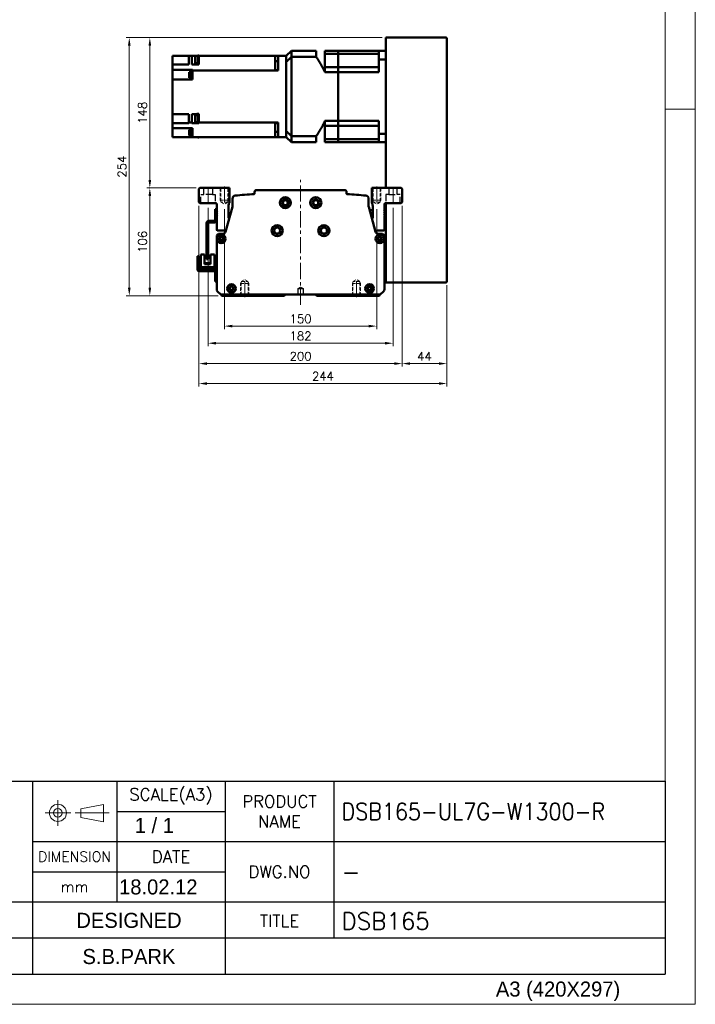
# Model space of a CAD drawing. Header units: millimetres. Extents: x 46547 to 49038, y 6223 to 10291.
# Tile 4 of 5: x 48373 to 49038, y 8529 to 9498. Entities that reach past the tile are written whole.
import ezdxf
from ezdxf.enums import TextEntityAlignment as Align

# ---------------------------------------------------------------- set-up
doc = ezdxf.new("R2010")
doc.units = ezdxf.units.MM
doc.header["$LTSCALE"] = 0.5
for name, pattern in [('CENTER', [50.8, 31.75, -6.35, 6.35, -6.35]), ('HIDDEN', [9.525, 6.35, -3.175]), ('HIDDENX2', [19.05, 12.7, -6.35])]:
    doc.linetypes.add(name, pattern=pattern)
doc.layers.get('0').update_dxf_attribs({"lineweight": 20})
doc.layers.add('1', color=1, linetype='CENTER', lineweight=13)
doc.layers.add('외형선(ISO)', color=7, linetype='Continuous', lineweight=50)
doc.layers.add('2', color=2, linetype='HIDDENX2')
doc.layers.add('3', color=3, linetype='Continuous')
doc.styles.add('ACISOGDT', font='amgdt.shx')
doc.styles.add('DSR TEXT', font='romans.shx', dxfattribs={"bigfont": 'whgtxt.shx'})
doc.styles.get("Standard").update_dxf_attribs({"font": 'romans.shx', "bigfont": 'whgtxt.shx'})
doc.dimstyles.new('DSR', dxfattribs={"dimscale": 2, "dimtxt": 3, "dimasz": 3, "dimexe": 0.5, "dimexo": 0.5, "dimgap": 0.5, "dimtad": 1, "dimdsep": 46, "dimtxsty": 'Standard', "dimcen": 2.5, "dimclrd": 4, "dimclre": 4, "dimclrt": 2, "dimadec": 0, "dimazin": 2, "dimtfac": 1, "dimtmove": 0, "dimatfit": 3, "dimfxl": 0, "dimlwd": -1, "dimlwe": -1, "dimarcsym": 0})

# ---------------------------------------------------------------- blocks, each defined once
blk = doc.blocks.new('A$C13F00394')
for p, q in [((109.11, 28.14), (105.34, 27.43)), ((109.11, 25.3), (109.11, 28.14)), ((105.34, 27.43), (105.34, 26.01)), ((105.34, 26.01), (109.11, 25.3))]:
    blk.add_line(p, q)
for radius in [1.42, 0.71]:
    blk.add_circle((101.56, 26.76), radius)
at = {"layer": '1'}
for p, q in [((101.56, 28.89), (101.56, 24.63)), ((103.69, 26.76), (99.44, 26.76)), ((104.41, 26.76), (110.04, 26.76))]:
    blk.add_line(p, q, dxfattribs=at)
at = {"layer": '3'}
for p, q in [((0, 32), (202.32, 32)), ((97.32, 32), (97.32, 12)), ((111.32, 32), (111.32, 12)), ((129.32, 32), (129.32, 0)), ((147.32, 32), (147.32, 6)), ((202.32, 32), (202.32, 0)), ((111.32, 27), (129.32, 27)), ((97.32, 22), (202.32, 22)), ((97.32, 17), (129.32, 17)), ((0, 12), (129.32, 12)), ((97.32, 12), (97.32, 0)), ((129.32, 12), (202.32, 12)), ((97.32, 6), (43.43, 6)), ((129.32, 6), (97.32, 6)), ((202.32, 6), (129.32, 6)), ((0, 0), (202.32, 0))]:
    blk.add_line(p, q, dxfattribs=at)
at = {"color": 7, "style": 'ACISOGDT'}
blk.add_text('DESIGNED', height=2.5, dxfattribs=at).set_placement((113.35, 8.93), align=Align.MIDDLE_CENTER)
at = {"color": 7, "attachment_point": 5, "style": 'DSR TEXT'}
for s, insert, char_height in [('SCALE(A3)', (120.32, 29.5), 2), ('PRODUCT\\PNAME', (138.32, 27), 2), ('DIMENSION', (104.32, 19.5), 1.7), ('DATE', (120.32, 19.5), 2), ('DWG.NO', (138.32, 17), 2), ('mm', (104.32, 14.5), 1.8), ('TITLE', (138.32, 8.83), 2)]:
    blk.add_mtext(s, dxfattribs=dict(at, insert=insert, char_height=char_height))
blk = doc.blocks.new('A$C1C1952E1')
at = {"color": 1}
blk.add_lwpolyline([(0, 0), (420, 0), (420, 297), (0, 297)], close=True, dxfattribs=at)
at = {"color": 3}
blk.add_lwpolyline([(5, 5), (415, 5), (415, 292), (5, 292)], close=True, dxfattribs=at)
at = {"color": 7, "style": 'ACISOGDT'}
blk.add_text('A3 (420X297)', height=2.5, dxfattribs=at).set_placement((386.91, 1.28))
blk = doc.blocks.new('*D117')
at = {"color": 1, "linetype": 'ByBlock'}
for p, q in [((48574.53, 9311.7), (48574.53, 9193.46)), ((48724.53, 9311.7), (48724.53, 9193.46)), ((48582.33, 9196.46), (48716.73, 9196.46))]:
    blk.add_line(p, q, dxfattribs=at)
at = {"color": 1}
for points in [[(48582.33, 9197.76), (48582.33, 9195.16), (48574.53, 9196.46)], [(48716.73, 9197.76), (48716.73, 9195.16), (48724.53, 9196.46)]]:
    blk.add_solid(points, dxfattribs=at)
at = {"layer": 'Defpoints', "color": 0}
for p in [(48574.53, 9315.3), (48724.53, 9315.3), (48724.53, 9196.46)]:
    blk.add_point(p, dxfattribs=at)
at = {"color": 3, "insert": (48649.53, 9203.66), "char_height": 8.4, "attachment_point": 5, "style": 'DSR TEXT'}
blk.add_mtext('150', dxfattribs=at)
blk = doc.blocks.new('*D118')
at = {"color": 1, "linetype": 'ByBlock'}
for p, q in [((48558.53, 9312.83), (48558.53, 9176.63)), ((48740.53, 9312.83), (48740.53, 9176.63)), ((48566.33, 9179.63), (48732.73, 9179.63))]:
    blk.add_line(p, q, dxfattribs=at)
at = {"color": 1}
for points in [[(48566.33, 9180.93), (48566.33, 9178.33), (48558.53, 9179.63)], [(48732.73, 9180.93), (48732.73, 9178.33), (48740.53, 9179.63)]]:
    blk.add_solid(points, dxfattribs=at)
at = {"layer": 'Defpoints', "color": 0}
for p in [(48558.53, 9316.43), (48740.53, 9316.43), (48740.53, 9179.63)]:
    blk.add_point(p, dxfattribs=at)
at = {"color": 3, "insert": (48649.53, 9186.83), "char_height": 8.4, "attachment_point": 5, "style": 'DSR TEXT'}
blk.add_mtext('182', dxfattribs=at)
blk = doc.blocks.new('*D119')
at = {"color": 1, "linetype": 'ByBlock'}
for p, q in [((48549.53, 9314.83), (48549.53, 9156.57)), ((48749.53, 9314.83), (48749.53, 9156.57)), ((48557.33, 9159.57), (48741.73, 9159.57))]:
    blk.add_line(p, q, dxfattribs=at)
at = {"color": 1}
for points in [[(48557.33, 9160.87), (48557.33, 9158.27), (48549.53, 9159.57)], [(48741.73, 9160.87), (48741.73, 9158.27), (48749.53, 9159.57)]]:
    blk.add_solid(points, dxfattribs=at)
at = {"layer": 'Defpoints', "color": 0}
for p in [(48549.53, 9318.43), (48749.53, 9318.43), (48749.53, 9159.57)]:
    blk.add_point(p, dxfattribs=at)
at = {"color": 3, "insert": (48649.53, 9166.77), "char_height": 8.4, "attachment_point": 5, "style": 'DSR TEXT'}
blk.add_mtext('200', dxfattribs=at)
blk = doc.blocks.new('*D120')
at = {"color": 1, "linetype": 'ByBlock'}
for p, q in [((48749.53, 9314.83), (48749.53, 9156.57)), ((48793.53, 9236.83), (48793.53, 9156.57)), ((48757.33, 9159.57), (48785.73, 9159.57))]:
    blk.add_line(p, q, dxfattribs=at)
at = {"color": 1}
for points in [[(48757.33, 9160.87), (48757.33, 9158.27), (48749.53, 9159.57)], [(48785.73, 9160.87), (48785.73, 9158.27), (48793.53, 9159.57)]]:
    blk.add_solid(points, dxfattribs=at)
at = {"layer": 'Defpoints', "color": 0}
for p in [(48749.53, 9318.43), (48793.53, 9240.43), (48793.53, 9159.57)]:
    blk.add_point(p, dxfattribs=at)
at = {"color": 3, "insert": (48771.53, 9166.77), "char_height": 8.4, "attachment_point": 5, "style": 'DSR TEXT'}
blk.add_mtext('44', dxfattribs=at)
blk = doc.blocks.new('*D121')
at = {"color": 1, "linetype": 'ByBlock'}
for p, q in [((48549.53, 9314.83), (48549.53, 9136.94)), ((48793.53, 9236.83), (48793.53, 9136.94)), ((48557.33, 9139.94), (48785.73, 9139.94))]:
    blk.add_line(p, q, dxfattribs=at)
at = {"color": 1}
for points in [[(48557.33, 9141.24), (48557.33, 9138.64), (48549.53, 9139.94)], [(48785.73, 9141.24), (48785.73, 9138.64), (48793.53, 9139.94)]]:
    blk.add_solid(points, dxfattribs=at)
at = {"layer": 'Defpoints', "color": 0}
for p in [(48549.53, 9318.43), (48793.53, 9240.43), (48793.53, 9139.94)]:
    blk.add_point(p, dxfattribs=at)
at = {"color": 3, "insert": (48671.53, 9147.14), "char_height": 8.4, "attachment_point": 5, "style": 'DSR TEXT'}
blk.add_mtext('244', dxfattribs=at)
blk = doc.blocks.new('*D122')
at = {"color": 1, "linetype": 'ByBlock'}
for p, q in [((48546.93, 9332.43), (48498.18, 9332.43)), ((48501.18, 9324.63), (48501.18, 9234.23)), ((48568.43, 9226.43), (48498.18, 9226.43))]:
    blk.add_line(p, q, dxfattribs=at)
at = {"color": 1}
for points in [[(48499.88, 9324.63), (48502.48, 9324.63), (48501.18, 9332.43)], [(48499.88, 9234.23), (48502.48, 9234.23), (48501.18, 9226.43)]]:
    blk.add_solid(points, dxfattribs=at)
at = {"layer": 'Defpoints', "color": 0}
for p in [(48550.53, 9332.43), (48501.18, 9226.43), (48572.03, 9226.43)]:
    blk.add_point(p, dxfattribs=at)
at = {"color": 3, "insert": (48493.98, 9279.43), "char_height": 8.4, "attachment_point": 5, "rotation": 90, "style": 'DSR TEXT'}
blk.add_mtext('106', dxfattribs=at)
blk = doc.blocks.new('*D123')
at = {"color": 1, "linetype": 'ByBlock'}
for p, q in [((48729.93, 9480.43), (48498.18, 9480.43)), ((48501.18, 9340.23), (48501.18, 9472.63)), ((48546.93, 9332.43), (48498.18, 9332.43))]:
    blk.add_line(p, q, dxfattribs=at)
at = {"color": 1}
for points in [[(48499.88, 9472.63), (48502.48, 9472.63), (48501.18, 9480.43)], [(48499.88, 9340.23), (48502.48, 9340.23), (48501.18, 9332.43)]]:
    blk.add_solid(points, dxfattribs=at)
at = {"layer": 'Defpoints', "color": 0}
for p in [(48501.18, 9480.43), (48733.53, 9480.43), (48550.53, 9332.43)]:
    blk.add_point(p, dxfattribs=at)
at = {"color": 3, "insert": (48493.98, 9406.43), "char_height": 8.4, "attachment_point": 5, "rotation": 90, "style": 'DSR TEXT'}
blk.add_mtext('148', dxfattribs=at)
blk = doc.blocks.new('*D124')
at = {"color": 1, "linetype": 'ByBlock'}
for p, q in [((48729.93, 9480.43), (48477.95, 9480.43)), ((48480.95, 9472.63), (48480.95, 9234.23)), ((48568.43, 9226.43), (48477.95, 9226.43))]:
    blk.add_line(p, q, dxfattribs=at)
at = {"color": 1}
for points in [[(48479.65, 9472.63), (48482.25, 9472.63), (48480.95, 9480.43)], [(48479.65, 9234.23), (48482.25, 9234.23), (48480.95, 9226.43)]]:
    blk.add_solid(points, dxfattribs=at)
at = {"layer": 'Defpoints', "color": 0}
for p in [(48733.53, 9480.43), (48480.95, 9226.43), (48572.03, 9226.43)]:
    blk.add_point(p, dxfattribs=at)
at = {"color": 3, "insert": (48473.75, 9353.43), "char_height": 8.4, "attachment_point": 5, "rotation": 90, "style": 'DSR TEXT'}
blk.add_mtext('254', dxfattribs=at)

msp = doc.modelspace()

# ---------------------------------------------------------------- linework, layer by layer
at = {"color": 1}
msp.add_line((49038.06932, 9409.88267), (49008.40982, 9409.88267), dxfattribs=at)
at = {"color": 2, "linetype": 'HIDDEN'}
for p, q in [((48570.5296, 9332.42682), (48570.5296, 9320.42682)), ((48571.1296, 9331.82682), (48570.5296, 9332.42682)), ((48577.9296, 9331.82682), (48578.5296, 9332.42682)), ((48578.5296, 9332.42682), (48578.5296, 9320.42682)), ((48720.5296, 9332.42682), (48720.5296, 9320.42682)), ((48721.1296, 9331.82682), (48720.5296, 9332.42682)), ((48727.9296, 9331.82682), (48728.5296, 9332.42682)), ((48728.5296, 9332.42682), (48728.5296, 9320.42682)), ((48577.9296, 9331.82682), (48571.1296, 9331.82682)), ((48571.1296, 9331.82682), (48571.1296, 9318.42682)), ((48577.9296, 9331.82682), (48577.9296, 9318.42682)), ((48727.9296, 9331.82682), (48721.1296, 9331.82682)), ((48721.1296, 9331.82682), (48721.1296, 9318.42682)), ((48727.9296, 9331.82682), (48727.9296, 9318.42682)), ((48578.5296, 9320.42682), (48570.5296, 9320.42682)), ((48570.5296, 9320.42682), (48571.1296, 9319.38759)), ((48577.9296, 9318.42682), (48571.1296, 9318.42682)), ((48571.1296, 9318.42682), (48574.5296, 9316.46383)), ((48577.9296, 9318.42682), (48574.5296, 9316.46383)), ((48578.5296, 9320.42682), (48577.9296, 9319.38759)), ((48728.5296, 9320.42682), (48720.5296, 9320.42682)), ((48720.5296, 9320.42682), (48721.1296, 9319.38759)), ((48727.9296, 9318.42682), (48721.1296, 9318.42682)), ((48721.1296, 9318.42682), (48724.5296, 9316.46383)), ((48727.9296, 9318.42682), (48724.5296, 9316.46383)), ((48728.5296, 9320.42682), (48727.9296, 9319.38759)), ((48590.5296, 9238.42682), (48591.1296, 9239.46605)), ((48590.5296, 9238.42682), (48598.5296, 9238.42682)), ((48590.5296, 9226.42682), (48590.5296, 9238.42682)), ((48591.1296, 9240.42682), (48594.5296, 9242.38981)), ((48591.1296, 9240.42682), (48597.9296, 9240.42682)), ((48591.1296, 9227.02682), (48591.1296, 9240.42682)), ((48597.9296, 9240.42682), (48594.5296, 9242.38981)), ((48597.9296, 9227.02682), (48597.9296, 9240.42682)), ((48598.5296, 9238.42682), (48597.9296, 9239.46605)), ((48598.5296, 9226.42682), (48598.5296, 9238.42682)), ((48700.5296, 9238.42682), (48701.1296, 9239.46605)), ((48708.5296, 9238.42682), (48700.5296, 9238.42682)), ((48700.5296, 9226.42682), (48700.5296, 9238.42682)), ((48701.1296, 9240.42682), (48704.5296, 9242.38981)), ((48707.9296, 9240.42682), (48701.1296, 9240.42682)), ((48701.1296, 9227.02682), (48701.1296, 9240.42682)), ((48707.9296, 9240.42682), (48704.5296, 9242.38981)), ((48707.9296, 9227.02682), (48707.9296, 9240.42682)), ((48708.5296, 9238.42682), (48707.9296, 9239.46605)), ((48708.5296, 9226.42682), (48708.5296, 9238.42682)), ((48591.1296, 9227.02682), (48590.5296, 9226.42682)), ((48591.1296, 9227.02682), (48597.9296, 9227.02682)), ((48597.9296, 9227.02682), (48598.5296, 9226.42682)), ((48701.1296, 9227.02682), (48700.5296, 9226.42682)), ((48707.9296, 9227.02682), (48701.1296, 9227.02682)), ((48707.9296, 9227.02682), (48708.5296, 9226.42682))]:
    msp.add_line(p, q, dxfattribs=at)
at = {"color": 1, "linetype": 'CENTER'}
for p, q in [((48574.5296, 9333.86236), (48574.5296, 9315.29766)), ((48724.5296, 9333.86236), (48724.5296, 9315.29766)), ((48594.5296, 9224.99127), (48594.5296, 9243.55598)), ((48704.5296, 9224.99127), (48704.5296, 9243.55598))]:
    msp.add_line(p, q, dxfattribs=at)
at = {"layer": '1'}
for p, q in [((48558.5296, 9316.42682), (48558.5296, 9333.42682)), ((48649.5296, 9217.42682), (48649.5296, 9340.42682)), ((48740.5296, 9316.42682), (48740.5296, 9333.42682))]:
    msp.add_line(p, q, dxfattribs=at)
at = {"layer": '2'}
for p, q in [((48554.2796, 9325.92682), (48554.2796, 9332.42682)), ((48562.7796, 9332.42682), (48562.7796, 9325.92682)), ((48736.2796, 9332.42682), (48736.2796, 9325.92682)), ((48744.7796, 9325.92682), (48744.7796, 9332.42682)), ((48551.5296, 9325.92682), (48554.2796, 9325.92682)), ((48551.5296, 9317.42682), (48551.5296, 9325.92682)), ((48562.7796, 9325.92682), (48554.2796, 9325.92682)), ((48562.7796, 9325.92682), (48565.5296, 9325.92682)), ((48565.5296, 9325.92682), (48565.5296, 9317.42682)), ((48736.2796, 9325.92682), (48733.5296, 9325.92682)), ((48733.5296, 9325.92682), (48733.5296, 9317.42682)), ((48736.2796, 9325.92682), (48744.7796, 9325.92682)), ((48747.5296, 9325.92682), (48744.7796, 9325.92682)), ((48747.5296, 9317.42682), (48747.5296, 9325.92682)), ((48647.0296, 9233.42682), (48649.5296, 9234.92897)), ((48647.0296, 9227.42682), (48647.0296, 9233.42682)), ((48647.0296, 9233.42682), (48652.0296, 9233.42682)), ((48649.5296, 9234.92897), (48652.0296, 9233.42682)), ((48652.0296, 9233.42682), (48652.0296, 9227.42682))]:
    msp.add_line(p, q, dxfattribs=at)
at = {"layer": '3'}
for p in [(49008.40982, 8748.47582), (47808.28287, 8558.65502)]:
    msp.add_line(p, (49008.40982, 8558.65502), dxfattribs=at)
at = {"layer": '외형선(ISO)'}
for p, q in [((48792.5296, 9480.42682), (48733.5296, 9480.42682)), ((48733.5296, 9479.42682), (48733.5296, 9480.42682)), ((48733.5296, 9332.42682), (48733.5296, 9479.42682)), ((48793.5296, 9240.42682), (48793.5296, 9479.42682)), ((48523.5296, 9462.42682), (48539.5296, 9462.42682)), ((48523.5296, 9458.02682), (48523.5296, 9462.42682)), ((48523.5296, 9458.02682), (48523.5296, 9454.02682)), ((48542.5296, 9462.42682), (48539.5296, 9462.42682)), ((48539.5296, 9454.02682), (48539.5296, 9462.42682)), ((48547.5296, 9462.42682), (48542.5296, 9462.42682)), ((48542.5296, 9462.42682), (48542.5296, 9454.02682)), ((48545.9296, 9455.34672), (48545.9296, 9462.34672)), ((48548.5296, 9462.34672), (48545.9296, 9462.34672)), ((48547.5296, 9462.42682), (48548.5296, 9462.42682)), ((48547.5296, 9462.42682), (48547.5296, 9462.34672)), ((48548.5296, 9455.04672), (48548.5296, 9462.64672)), ((48549.5296, 9462.64672), (48548.5296, 9462.64672)), ((48549.5296, 9462.64672), (48549.5296, 9462.42682)), ((48549.5296, 9462.42682), (48624.5296, 9462.42682)), ((48549.5296, 9453.98776), (48549.5296, 9462.42682)), ((48624.5296, 9462.42682), (48624.5296, 9453.87067)), ((48627.5296, 9462.42682), (48624.5296, 9462.42682)), ((48627.5296, 9462.42682), (48635.5296, 9462.42682)), ((48627.5296, 9455.42682), (48627.5296, 9462.42682)), ((48635.5296, 9462.42682), (48640.5296, 9467.42682)), ((48635.5296, 9462.42682), (48635.5296, 9462.33873)), ((48635.5296, 9462.33873), (48635.5296, 9456.53385)), ((48640.5296, 9461.42942), (48640.5296, 9467.42682)), ((48664.9796, 9467.42682), (48640.5296, 9467.42682)), ((48664.9796, 9461.42942), (48640.5296, 9461.42942)), ((48640.5296, 9383.42422), (48640.5296, 9461.42942)), ((48664.9796, 9467.42682), (48664.9796, 9461.42942)), ((48673.5296, 9467.42682), (48673.5296, 9464.47904)), ((48686.5296, 9467.42682), (48673.5296, 9467.42682)), ((48673.5296, 9451.28182), (48673.5296, 9464.47904)), ((48686.5296, 9464.47904), (48673.5296, 9464.47904)), ((48686.5296, 9467.42682), (48726.5296, 9467.42682)), ((48686.5296, 9464.47904), (48686.5296, 9467.42682)), ((48686.5296, 9467.42682), (48686.5296, 9464.47904)), ((48726.5296, 9464.47904), (48686.5296, 9464.47904)), ((48686.5296, 9457.78182), (48686.5296, 9464.47904)), ((48686.5296, 9457.78182), (48686.5296, 9464.47904)), ((48726.5296, 9467.42682), (48726.5296, 9459.01917)), ((48733.5296, 9467.42682), (48726.5296, 9467.42682)), ((48726.5296, 9446.42682), (48726.5296, 9459.01917)), ((48733.5296, 9459.01917), (48726.5296, 9459.01917)), ((48539.5296, 9454.02682), (48523.5296, 9454.02682)), ((48523.5296, 9453.87067), (48523.5296, 9454.02682)), ((48523.5296, 9453.87067), (48523.5296, 9448.79393)), ((48543.0296, 9448.79393), (48523.5296, 9448.79393)), ((48523.5296, 9443.62682), (48523.5296, 9448.79393)), ((48547.5296, 9454.02682), (48542.5296, 9454.02682)), ((48543.0296, 9448.79393), (48543.0296, 9448.75949)), ((48543.0296, 9448.09301), (48543.0296, 9448.75949)), ((48548.5296, 9455.34672), (48545.9296, 9455.34672)), ((48547.5296, 9454.02682), (48547.5296, 9455.34672)), ((48547.5296, 9454.02682), (48547.5296, 9453.98776)), ((48547.5296, 9453.98776), (48549.5296, 9453.98776)), ((48549.5296, 9455.04672), (48548.5296, 9455.04672)), ((48627.5296, 9457.2911), (48624.5296, 9457.2911)), ((48624.5296, 9448.75949), (48624.5296, 9453.87067)), ((48624.5296, 9448.75949), (48624.5296, 9448.09301)), ((48627.5296, 9448.5037), (48624.5296, 9448.5037)), ((48627.5296, 9448.08439), (48627.5296, 9455.42682)), ((48635.5296, 9456.53385), (48635.5296, 9456.4305)), ((48635.5296, 9456.4305), (48635.5296, 9388.42314)), ((48635.5296, 9455.42682), (48635.5296, 9389.42682)), ((48673.5296, 9451.28182), (48673.5296, 9446.42682)), ((48686.5296, 9451.28182), (48673.5296, 9451.28182)), ((48686.5296, 9451.28182), (48686.5296, 9457.78182)), ((48686.5296, 9451.28182), (48686.5296, 9457.78182)), ((48686.5296, 9446.42682), (48686.5296, 9451.28182)), ((48726.5296, 9451.28182), (48686.5296, 9451.28182)), ((48686.5296, 9451.28182), (48686.5296, 9446.42682)), ((48523.5296, 9443.62682), (48523.5296, 9439.12682)), ((48543.0296, 9439.12682), (48523.5296, 9439.12682)), ((48523.5296, 9405.22682), (48523.5296, 9439.12682)), ((48539.8296, 9440.87539), (48539.8296, 9446.37539)), ((48539.8296, 9446.37539), (48541.8296, 9446.37539)), ((48539.8296, 9440.87539), (48541.8296, 9440.87539)), ((48541.8296, 9440.67539), (48541.8296, 9446.57539)), ((48541.8296, 9446.57539), (48542.5296, 9446.57539)), ((48541.8296, 9440.67539), (48542.5296, 9440.67539)), ((48542.5296, 9440.62539), (48542.5296, 9446.62539)), ((48542.5296, 9446.62539), (48543.0296, 9446.62539)), ((48542.5296, 9440.62539), (48543.0296, 9440.62539)), ((48624.5296, 9448.09301), (48543.0296, 9448.09301)), ((48543.0296, 9448.09301), (48543.0296, 9439.12682)), ((48624.5296, 9448.09301), (48624.5296, 9448.08439)), ((48627.5296, 9448.08439), (48624.5296, 9448.08439)), ((48686.5296, 9446.42682), (48673.5296, 9446.42682)), ((48686.5296, 9398.42682), (48686.5296, 9446.42682)), ((48686.5296, 9446.42682), (48726.5296, 9446.42682)), ((48686.5296, 9398.42682), (48686.5296, 9446.42682)), ((48523.5296, 9405.22682), (48539.5296, 9405.22682)), ((48523.5296, 9405.22682), (48523.5296, 9401.22682)), ((48523.5296, 9396.10488), (48523.5296, 9401.22682)), ((48539.5296, 9405.22682), (48539.5296, 9396.76063)), ((48542.5296, 9405.22682), (48542.5296, 9396.76063)), ((48547.5296, 9405.22682), (48542.5296, 9405.22682)), ((48545.9296, 9397.2162), (48545.9296, 9404.2162)), ((48548.5296, 9404.2162), (48545.9296, 9404.2162)), ((48547.5296, 9405.22824), (48547.5296, 9405.22682)), ((48547.5296, 9405.22824), (48549.5296, 9405.22824)), ((48547.5296, 9404.2162), (48547.5296, 9405.22682)), ((48548.5296, 9396.9162), (48548.5296, 9404.5162)), ((48549.5296, 9404.5162), (48548.5296, 9404.5162)), ((48549.5296, 9401.99013), (48549.5296, 9405.22824)), ((48549.5296, 9401.99013), (48549.5296, 9399.44228)), ((48539.5296, 9396.10488), (48523.5296, 9396.10488)), ((48523.5296, 9396.09415), (48523.5296, 9396.10488)), ((48523.5296, 9396.09415), (48523.5296, 9391.32682)), ((48543.0296, 9391.32682), (48523.5296, 9391.32682)), ((48523.5296, 9391.32682), (48523.5296, 9386.82682)), ((48542.5296, 9396.76063), (48539.5296, 9396.76063)), ((48539.5296, 9396.10488), (48539.5296, 9396.76063)), ((48542.5296, 9396.76063), (48542.5296, 9396.10488)), ((48547.5296, 9396.10488), (48542.5296, 9396.10488)), ((48543.0296, 9391.32682), (48543.0296, 9390.98297)), ((48543.0296, 9382.42682), (48543.0296, 9390.98297)), ((48548.5296, 9397.2162), (48545.9296, 9397.2162)), ((48547.5296, 9397.2162), (48547.5296, 9396.10488)), ((48547.5296, 9396.10488), (48547.5296, 9396.10219)), ((48549.5296, 9396.10219), (48547.5296, 9396.10219)), ((48549.5296, 9396.9162), (48548.5296, 9396.9162)), ((48549.5296, 9396.76063), (48549.5296, 9399.44228)), ((48624.5296, 9396.76063), (48549.5296, 9396.76063)), ((48549.5296, 9396.10219), (48549.5296, 9396.76063)), ((48624.5296, 9396.76925), (48624.5296, 9396.76063)), ((48624.5296, 9396.76925), (48627.5296, 9396.76925)), ((48624.5296, 9396.76063), (48624.5296, 9396.09415)), ((48624.5296, 9396.34994), (48627.5296, 9396.34994)), ((48624.5296, 9390.98297), (48624.5296, 9396.09415)), ((48624.5296, 9390.98297), (48624.5296, 9382.42682)), ((48627.5296, 9389.42682), (48627.5296, 9396.76925)), ((48673.5296, 9398.42682), (48673.5296, 9393.57182)), ((48686.5296, 9398.42682), (48673.5296, 9398.42682)), ((48673.5296, 9393.57182), (48673.5296, 9380.3746)), ((48686.5296, 9393.57182), (48673.5296, 9393.57182)), ((48686.5296, 9393.57182), (48686.5296, 9398.42682)), ((48686.5296, 9398.42682), (48726.5296, 9398.42682)), ((48686.5296, 9398.42682), (48686.5296, 9393.57182)), ((48686.5296, 9387.07182), (48686.5296, 9393.57182)), ((48726.5296, 9393.57182), (48686.5296, 9393.57182)), ((48686.5296, 9387.07182), (48686.5296, 9393.57182)), ((48726.5296, 9385.83447), (48726.5296, 9398.42682)), ((48523.5296, 9382.42682), (48523.5296, 9386.82682)), ((48543.0296, 9382.42682), (48523.5296, 9382.42682)), ((48539.8296, 9384.11588), (48539.8296, 9389.61588)), ((48539.8296, 9389.61588), (48541.8296, 9389.61588)), ((48539.8296, 9384.11588), (48541.8296, 9384.11588)), ((48541.8296, 9383.91588), (48541.8296, 9389.81588)), ((48541.8296, 9389.81588), (48542.5296, 9389.81588)), ((48541.8296, 9383.91588), (48542.5296, 9383.91588)), ((48542.5296, 9383.86588), (48542.5296, 9389.86588)), ((48542.5296, 9389.86588), (48543.0296, 9389.86588)), ((48542.5296, 9383.86588), (48543.0296, 9383.86588)), ((48624.5296, 9382.42682), (48543.0296, 9382.42682)), ((48548.5296, 9382.20692), (48548.5296, 9382.42682)), ((48549.5296, 9382.20692), (48548.5296, 9382.20692)), ((48549.5296, 9382.42682), (48549.5296, 9382.20692)), ((48624.5296, 9387.56254), (48627.5296, 9387.56254)), ((48624.5296, 9382.42682), (48627.5296, 9382.42682)), ((48627.5296, 9382.42682), (48627.5296, 9389.42682)), ((48627.5296, 9382.42682), (48635.5296, 9382.42682)), ((48635.5296, 9388.31979), (48635.5296, 9388.42314)), ((48635.5296, 9388.31979), (48635.5296, 9382.51491)), ((48635.5296, 9382.42682), (48635.5296, 9382.51491)), ((48640.5296, 9377.42682), (48635.5296, 9382.42682)), ((48640.5296, 9377.42682), (48640.5296, 9383.42422)), ((48664.9796, 9383.42422), (48640.5296, 9383.42422)), ((48664.9796, 9383.42422), (48664.9796, 9377.42682)), ((48686.5296, 9380.3746), (48686.5296, 9387.07182)), ((48686.5296, 9380.3746), (48686.5296, 9387.07182)), ((48726.5296, 9385.83447), (48726.5296, 9377.42682)), ((48733.5296, 9385.83447), (48726.5296, 9385.83447)), ((48664.9796, 9377.42682), (48640.5296, 9377.42682)), ((48673.5296, 9380.3746), (48673.5296, 9377.42682)), ((48686.5296, 9380.3746), (48673.5296, 9380.3746)), ((48686.5296, 9377.42682), (48673.5296, 9377.42682)), ((48686.5296, 9377.42682), (48686.5296, 9380.3746)), ((48726.5296, 9380.3746), (48686.5296, 9380.3746)), ((48686.5296, 9380.3746), (48686.5296, 9377.42682)), ((48686.5296, 9377.42682), (48726.5296, 9377.42682)), ((48733.5296, 9377.42682), (48726.5296, 9377.42682)), ((48550.5296, 9332.42682), (48549.5296, 9331.42682)), ((48579.5296, 9332.42682), (48550.5296, 9332.42682)), ((48579.5296, 9317.75136), (48579.5296, 9332.42682)), ((48719.5296, 9332.42682), (48719.5296, 9317.75136)), ((48748.5296, 9332.42682), (48719.5296, 9332.42682)), ((48749.5296, 9331.42682), (48748.5296, 9332.42682)), ((48549.5296, 9331.42682), (48549.5296, 9318.42682)), ((48604.30219, 9328.42682), (48604.30219, 9326.9141)), ((48692.75701, 9330.42682), (48606.30219, 9330.42682)), ((48694.75701, 9326.9141), (48694.75701, 9328.42682)), ((48749.5296, 9318.42682), (48749.5296, 9331.42682)), ((48549.5296, 9318.42682), (48550.5296, 9317.42682)), ((48550.5296, 9317.42682), (48566.0296, 9317.42682)), ((48567.0296, 9316.42682), (48567.0296, 9309.92682)), ((48582.46294, 9313.75352), (48575.76924, 9289.34988)), ((48578.5296, 9303.42682), (48578.5296, 9314.75136)), ((48582.5296, 9321.88994), (48582.5296, 9314.1125)), ((48716.5296, 9314.1125), (48716.5296, 9321.88994)), ((48723.28996, 9289.34988), (48716.59625, 9313.75352)), ((48720.5296, 9314.75136), (48720.5296, 9303.42682)), ((48732.0296, 9309.92682), (48732.0296, 9316.42682)), ((48733.0296, 9317.42682), (48748.5296, 9317.42682)), ((48733.5296, 9240.42682), (48733.5296, 9317.42682)), ((48748.5296, 9317.42682), (48749.5296, 9318.42682)), ((48565.4296, 9311.42682), (48565.4296, 9300.02682)), ((48567.0296, 9311.42682), (48565.4296, 9311.42682)), ((48567.0296, 9309.92682), (48567.5296, 9309.42682)), ((48567.0296, 9308.92682), (48567.0296, 9309.92682)), ((48567.5296, 9309.42682), (48567.0296, 9308.92682)), ((48567.0296, 9308.92682), (48567.0296, 9307.92682)), ((48567.0296, 9307.92682), (48567.5296, 9307.42682)), ((48567.0296, 9306.92682), (48567.0296, 9307.92682)), ((48567.5296, 9307.42682), (48567.0296, 9306.92682)), ((48567.0296, 9306.92682), (48567.0296, 9305.92682)), ((48567.0296, 9305.92682), (48567.5296, 9305.42682)), ((48567.0296, 9304.92682), (48567.0296, 9305.92682)), ((48567.5296, 9305.42682), (48567.0296, 9304.92682)), ((48567.0296, 9304.92682), (48567.0296, 9291.42682)), ((48720.5296, 9310.42682), (48717.50874, 9310.42682)), ((48731.5296, 9309.42682), (48732.0296, 9309.92682)), ((48732.0296, 9308.92682), (48731.5296, 9309.42682)), ((48731.5296, 9307.42682), (48732.0296, 9307.92682)), ((48732.0296, 9306.92682), (48731.5296, 9307.42682)), ((48731.5296, 9305.42682), (48732.0296, 9305.92682)), ((48732.0296, 9304.92682), (48731.5296, 9305.42682)), ((48732.0296, 9307.92682), (48732.0296, 9308.92682)), ((48732.0296, 9305.92682), (48732.0296, 9306.92682)), ((48732.0296, 9291.42682), (48732.0296, 9304.92682)), ((48557.0296, 9262.42682), (48557.0296, 9297.92682)), ((48558.6296, 9297.92682), (48558.6296, 9262.42682)), ((48559.1296, 9300.02682), (48564.9296, 9300.02682)), ((48564.9296, 9298.42682), (48559.1296, 9298.42682)), ((48565.4296, 9300.02682), (48566.96921, 9300.02682)), ((48567.0296, 9284.42682), (48567.0296, 9232.66946)), ((48568.0296, 9290.42682), (48574.5296, 9290.42682)), ((48572.9692, 9287.42682), (48570.0296, 9287.42682)), ((48724.5296, 9290.42682), (48731.0296, 9290.42682)), ((48729.0296, 9287.42682), (48726.09, 9287.42682)), ((48732.0296, 9232.66946), (48732.0296, 9284.42682)), ((48548.02964, 9262.42702), (48548.02965, 9265.42702)), ((48549.62965, 9265.42701), (48548.02965, 9265.42702)), ((48549.62965, 9265.42701), (48549.62964, 9262.42701)), ((48551.32963, 9266.92701), (48551.32961, 9254.52701)), ((48555.02963, 9266.927), (48551.32963, 9266.92701)), ((48555.02961, 9257.527), (48555.02963, 9266.927)), ((48561.02963, 9266.92699), (48561.02961, 9257.52699)), ((48564.72963, 9266.92698), (48561.02963, 9266.92699)), ((48564.72961, 9254.52698), (48564.72963, 9266.92698)), ((48548.02964, 9262.42702), (48548.02962, 9252.42702)), ((48549.62962, 9252.52701), (48549.62964, 9262.42701)), ((48551.3296, 9252.02701), (48551.32961, 9254.52701)), ((48553.32961, 9254.52701), (48551.32961, 9254.52701)), ((48562.72961, 9254.52699), (48553.32961, 9254.52701)), ((48555.02961, 9258.527), (48561.02961, 9258.52699)), ((48561.02961, 9258.22699), (48555.02961, 9258.227)), ((48555.02961, 9257.527), (48561.02961, 9257.52699)), ((48558.6296, 9262.42682), (48557.0296, 9262.42682)), ((48564.72961, 9254.52698), (48562.72961, 9254.52699)), ((48564.72961, 9254.52698), (48564.7296, 9252.02698)), ((48733.5296, 9254.42682), (48732.0296, 9254.42682)), ((48550.02962, 9250.42701), (48564.92962, 9250.42698)), ((48565.02962, 9252.02698), (48550.12962, 9252.02701)), ((48565.42962, 9249.92698), (48565.4296, 9243.42698)), ((48565.4296, 9240.42698), (48565.4296, 9243.42698)), ((48565.4296, 9240.42698), (48567.0296, 9240.42698)), ((48733.5296, 9239.42682), (48733.5296, 9240.42682)), ((48733.5296, 9239.42682), (48792.5296, 9239.42682)), ((48567.90828, 9230.54814), (48571.0296, 9227.42682)), ((48571.0296, 9227.42682), (48572.0296, 9226.42682)), ((48571.0296, 9227.42682), (48728.0296, 9227.42682)), ((48572.0296, 9226.42682), (48633.5296, 9226.42682)), ((48633.5296, 9226.42682), (48634.38315, 9227.28037)), ((48664.67604, 9227.28037), (48665.5296, 9226.42682)), ((48665.5296, 9226.42682), (48727.0296, 9226.42682)), ((48727.0296, 9226.42682), (48728.0296, 9227.42682)), ((48728.0296, 9227.42682), (48731.15092, 9230.54814))]:
    msp.add_line(p, q, dxfattribs=at)
for centre, radius in [((48634.5296, 9317.92682), 5.5), ((48664.5296, 9317.92682), 5.5), ((48634.5296, 9317.92682), 3.3), ((48634.5296, 9317.92682), 2.4585), ((48664.5296, 9317.92682), 3.3), ((48664.5296, 9317.92682), 2.4585), ((48626.5296, 9290.42682), 5.5), ((48626.5296, 9290.42682), 3.3), ((48626.5296, 9290.42682), 2.9585), ((48672.5296, 9290.42682), 5.5), ((48672.5296, 9290.42682), 3.3), ((48672.5296, 9290.42682), 2.9585), ((48571.5296, 9282.42682), 4.25), ((48571.5296, 9282.42682), 2.25), ((48727.5296, 9282.42682), 4.25), ((48727.5296, 9282.42682), 2.25), ((48581.5296, 9233.42682), 4.25), ((48581.5296, 9233.42682), 2.25), ((48717.5296, 9233.42682), 4.25), ((48717.5296, 9233.42682), 2.25)]:
    msp.add_circle(centre, radius, dxfattribs=at)
for centre, radius, start, end in [((48792.5296, 9479.42682), 1, 0, 90), ((48585.5296, 9321.88994), 3, 95.80911543, 180), ((48635.5296, 8830.42682), 497, 93.65644441, 95.80911544), ((48603.80219, 9326.9141), 0.5, 273.65644441, 0), ((48606.30219, 9328.42682), 2, 90.00000006, 180), ((48692.75701, 9328.42682), 2, 0, 90.00000006), ((48695.25701, 9326.9141), 0.5, 180, 266.34355561), ((48663.5296, 8830.42682), 497, 84.19088467, 86.34355571), ((48713.5296, 9321.88994), 3, 0, 84.19088467), ((48566.0296, 9316.42682), 1, 0, 90), ((48583.5296, 9314.75136), 5, 143.13010235, 180), ((48581.5296, 9314.1125), 1, 338.96248903, 0), ((48717.5296, 9314.1125), 1, 180, 201.03751108), ((48715.5296, 9314.75136), 5, 0, 36.86989765), ((48733.0296, 9316.42682), 1, 90, 180), ((48579.5296, 9303.42682), 1, 180, 260.24117555), ((48719.5296, 9303.42682), 1, 279.75876885, 0), ((48559.1296, 9297.92682), 2.1, 90, 180), ((48559.1296, 9297.92682), 0.5, 90, 180), ((48564.9296, 9300.52682), 0.5, 270, 0), ((48564.9296, 9300.52682), 2.1, 270, 346.225853), ((48564.9296, 9300.52682), 2.1, 346.225853, 0), ((48568.0296, 9291.42682), 1, 180, 270), ((48570.0296, 9284.42682), 3, 90.00000006, 180), ((48571.5296, 9282.42682), 1.5, 41.40962211, 318.59037789), ((48573.0296, 9283.74969), 0.5, 221.40962211, 335.37910443), ((48572.9692, 9290.42682), 3, 270.00000006, 338.96248903), ((48574.5296, 9287.42682), 3, 61.42737304, 90), ((48724.5296, 9287.42682), 3, 90, 118.57264542), ((48726.09, 9290.42682), 3, 201.03751108, 270.00000006), ((48726.0296, 9283.74969), 0.5, 204.62088507, 318.59037789), ((48727.5296, 9282.42682), 1.5, 221.40962211, 138.59037789), ((48729.0296, 9284.42682), 3, 0, 90.00000006), ((48731.0296, 9291.42682), 1, 270, 0), ((48573.0296, 9281.10394), 0.5, 24.62089558, 138.59037789), ((48726.0296, 9281.10394), 0.5, 41.40962211, 155.37909392), ((48727.5296, 9282.42682), 1.621, 148.98236194, 211.01763805), ((48550.02962, 9252.42701), 2, 179.99988906, 269.99988906), ((48550.12962, 9252.52701), 0.5, 179.99988906, 269.99988906), ((48564.92962, 9249.92698), 0.5, 359.99988906, 89.99988906), ((48565.02962, 9250.02698), 2, 0.24541394, 89.99988906), ((48580.0599, 9234.92682), 0.5, 314.4153086, 55.46537147), ((48582.99929, 9234.92682), 0.5, 124.5346223, 225.5846914), ((48716.0599, 9234.92682), 0.5, 314.4153086, 55.4653854), ((48718.99929, 9234.92682), 0.5, 124.53460837, 225.5846914), ((48792.5296, 9240.42682), 1, 270, 0), ((48570.0296, 9232.66946), 3, 180, 225.00000006), ((48581.5296, 9233.42682), 1.6, 134.4153086, 45.5846914), ((48634.7367, 9226.92682), 0.5, 90, 135), ((48664.32249, 9226.92682), 0.5, 45, 90), ((48717.5296, 9233.42682), 1.6, 134.4153086, 45.5846914), ((48729.0296, 9232.66946), 3, 315.00000006, 0)]:
    msp.add_arc(centre, radius, start, end, dxfattribs=at)
for points in [[(48640.5296, 9461.42942), (48639.96037, 9460.86073), (48638.83103, 9459.73221), (48637.16423, 9458.06582), (48636.07142, 9456.97266), (48635.5296, 9456.4305)], [(48635.5296, 9388.42314), (48636.0717, 9387.8807), (48637.16488, 9386.78718), (48638.83167, 9385.12078), (48639.96065, 9383.99263), (48640.5296, 9383.42422)]]:
    msp.add_open_spline(points, degree=3, dxfattribs=at)
for points, weights in [([(48673.5296, 9446.42682), (48670.27259, 9453.34796), (48664.9796, 9461.42942)], [1.35416666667, 1.30973118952, 1.24342419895]), ([(48664.9796, 9383.42422), (48670.27259, 9391.50568), (48673.5296, 9398.42682)], [1.24342419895, 1.30973118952, 1.35416666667])]:
    msp.add_rational_spline(points, weights, degree=2, dxfattribs=at)

# ---------------------------------------------------------------- block references
at = {"xscale": 5.931900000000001, "yscale": 5.931900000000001, "zscale": 5.931900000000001}
for name, p in [('A$C1C1952E1', (46546.67132, 8528.99552)), ('A$C13F00394', (47808.28288, 8558.65502))]:
    msp.add_blockref(name, p, dxfattribs=at)

# ---------------------------------------------------------------- texts
at = {"color": 2, "style": 'DSR TEXT', "width": 0.9}
msp.add_text('DSB165-UL7G-W1300-R', height=16.60932, dxfattribs=at).set_placement((48689.92945, 8710.40283))
at = {"color": 2}
for s, height, style, p in [('1 / 1', 14.82975, 'ACISOGDT', (48486.332, 8697.63096)), ('-', 16.60932, 'DSR TEXT', (48689.92945, 8651.08383)), ('18.02.12', 14.82975, 'ACISOGDT', (48470.92073, 8637.10161)), ('DSB165', 16.60932, 'DSR TEXT', (48689.92945, 8602.59245))]:
    msp.add_text(s, height=height, dxfattribs=dict(at, style=style)).set_placement(p)
at = {"color": 2, "style": 'ACISOGDT'}
msp.add_text('S.B.PARK', height=14.82975, dxfattribs=at).set_placement((48480.64156, 8576.00699), align=Align.MIDDLE_CENTER)

# ---------------------------------------------------------------- dimensions: what is measured, and where the dimension line sits
for base, p1, p2, picture, middle in [((48480.94707, 9226.42682), (48733.5296, 9480.42682), (48572.0296, 9226.42682), '*D124', (48473.74707, 9353.42682)), ((48501.18026, 9480.42682), (48550.5296, 9332.42682), (48733.5296, 9480.42682), '*D123', (48493.98026, 9406.42682)), ((48501.18026, 9226.42682), (48550.5296, 9332.42682), (48572.0296, 9226.42682), '*D122', (48493.98026, 9279.42682))]:
    dim = msp.add_linear_dim(base=base, p1=p1, p2=p2, angle=90, dimstyle='DSR', override={"dimscale": 3, "dimtxt": 2.8, "dimasz": 2.600136, "dimexe": 1, "dimexo": 1.2, "dimgap": 1, "dimdec": 4, "dimtxsty": 'DSR TEXT', "dimclrd": 1, "dimclre": 1, "dimclrt": 3, "dimtdec": 4, "dimtix": 1})
    dim.commit()
    dim.dimension.update_dxf_attribs({"geometry": picture, "text_midpoint": middle})
for base, p1, p2, picture, middle in [((48749.5296, 9159.57426), (48549.5296, 9318.42682), (48749.5296, 9318.42682), '*D119', (48649.5296, 9166.77426)), ((48793.5296, 9139.94368), (48549.5296, 9318.42682), (48793.5296, 9240.42682), '*D121', (48671.5296, 9147.14368)), ((48740.5296, 9179.6309), (48558.5296, 9316.42682), (48740.5296, 9316.42682), '*D118', (48649.5296, 9186.8309)), ((48724.5296, 9196.46119), (48574.5296, 9315.29766), (48724.5296, 9315.29766), '*D117', (48649.5296, 9203.66119)), ((48793.5296, 9159.57426), (48749.5296, 9318.42682), (48793.5296, 9240.42682), '*D120', (48771.5296, 9166.77426))]:
    dim = msp.add_linear_dim(base=base, p1=p1, p2=p2, dimstyle='DSR', override={"dimscale": 3, "dimtxt": 2.8, "dimasz": 2.600136, "dimexe": 1, "dimexo": 1.2, "dimgap": 1, "dimdec": 4, "dimtxsty": 'DSR TEXT', "dimclrd": 1, "dimclre": 1, "dimclrt": 3, "dimtdec": 4, "dimtix": 1})
    dim.commit()
    dim.dimension.update_dxf_attribs({"geometry": picture, "text_midpoint": middle})

doc.saveas('drawing.dxf')
